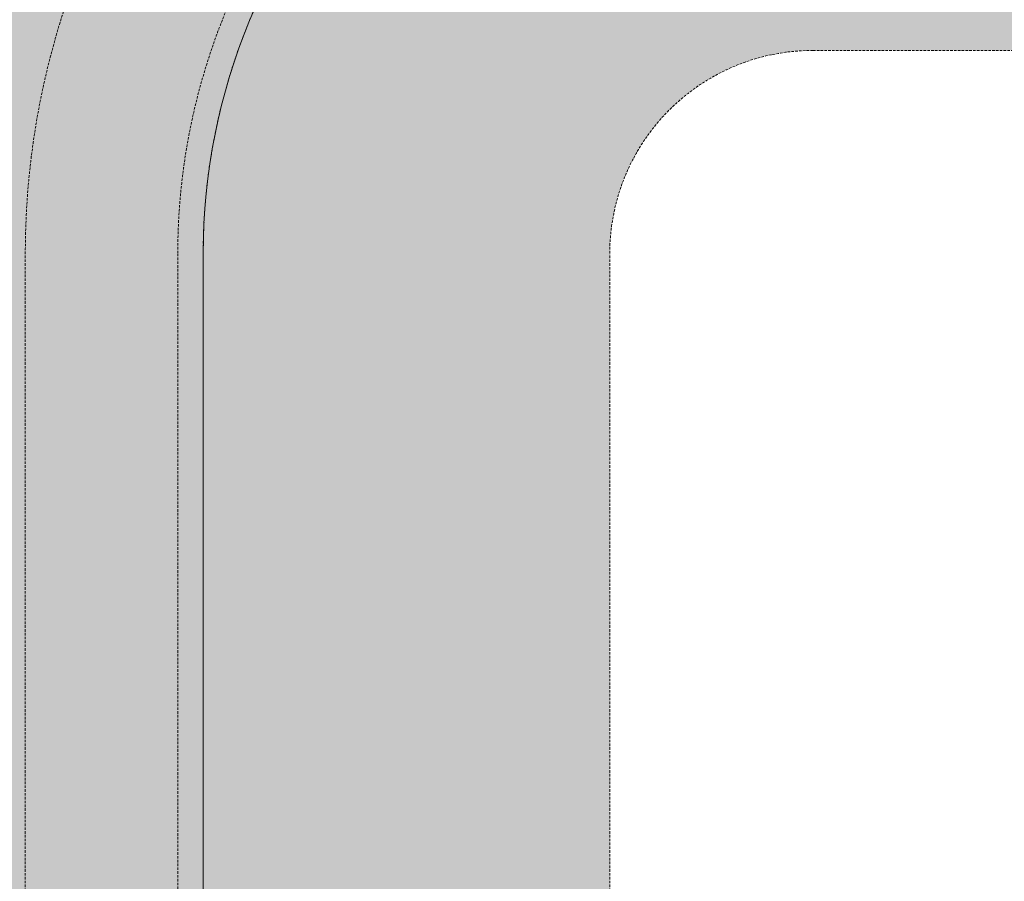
# Model space of a CAD drawing. Header units: millimetres. Extents: x 31882 to 271790, y -35693 to 24917.
# Tile 113 of 256: x 63262 to 64246, y 13265 to 14126. Entities that reach past the tile are written whole.
import ezdxf

# ---------------------------------------------------------------- set-up
doc = ezdxf.new("R2010")
doc.units = ezdxf.units.MM
doc.header["$MEASUREMENT"] = 0
doc.linetypes.add('( Dashed )', pattern=[0.75, 0.5, -0.25])
doc.layers.add('Grey', color=8, linetype='Continuous', lineweight=9)

# ---------------------------------------------------------------- blocks, each defined once
blk = doc.blocks.new('r4ttwt')
at = {"layer": 'Grey', "ltscale": 0.25}
h = blk.add_hatch(color=255, dxfattribs=at)
h.dxf.hatch_style = 1
edge = h.paths.add_edge_path()
edge.add_line((1719056.187, -78756.588), (1718972.187, -78756.588))
edge.add_arc((1718972.187, -78798.588), 42, 90, 180)
edge.add_line((1718930.187, -78798.588), (1718930.187, -78948.16))
edge.add_arc((1718972.187, -78948.16), 42, 180, 270)
edge.add_line((1718972.187, -78990.16), (1719002.187, -78990.16))
edge.add_line((1719002.187, -78990.16), (1719002.187, -78972.16))
edge.add_line((1719002.187, -78972.16), (1718972.187, -78972.16))
edge.add_arc((1718972.187, -78948.16), 24, 180, 270, ccw=False)
edge.add_line((1718948.187, -78948.16), (1718948.187, -78798.588))
edge.add_arc((1718972.187, -78798.588), 24, 90, 180, ccw=False)
edge.add_line((1718972.187, -78774.588), (1719056.187, -78774.588))
edge.add_line((1719056.187, -78774.588), (1719056.187, -78756.588))
h = blk.add_hatch(color=209, dxfattribs=at)
h.dxf.hatch_style = 1
edge = h.paths.add_edge_path()
edge.add_line((1719183.861, -78972.16), (1719183.861, -78956.16))
edge.add_line((1719183.861, -78956.16), (1718972.187, -78956.16))
edge.add_arc((1718972.187, -78948.16), 8, 180, 270, ccw=False)
edge.add_line((1718964.187, -78948.16), (1718964.187, -78798.588))
edge.add_arc((1718972.187, -78798.588), 8, 90, 180, ccw=False)
edge.add_line((1718972.187, -78790.588), (1719008.187, -78790.588))
edge.add_line((1719008.187, -78790.588), (1719008.187, -78774.588))
edge.add_line((1719008.187, -78774.588), (1718972.187, -78774.588))
edge.add_arc((1718972.187, -78798.588), 24, 90, 180)
edge.add_line((1718948.187, -78798.588), (1718948.187, -78948.16))
edge.add_arc((1718972.187, -78948.16), 24, 180, 270)
edge.add_line((1718972.187, -78972.16), (1719183.861, -78972.16))
at = {"layer": 'Grey', "color": 14, "ltscale": 0.25}
blk.add_lwpolyline([(1719056.187, -78756.588), (1718972.187, -78756.588, 0.414214), (1718930.187, -78798.588), (1718930.187, -78948.16, 0.414214), (1718972.187, -78990.16), (1719002.187, -78990.16), (1719002.187, -78972.16), (1718972.187, -78972.16, -0.414214), (1718948.187, -78948.16), (1718948.187, -78798.588, -0.414214), (1718972.187, -78774.588), (1719056.187, -78774.588)], format="xyb", close=True, dxfattribs=at)
at = {"layer": 'Grey', "linetype": '( Dashed )', "ltscale": 0.2}
blk.add_lwpolyline([(1719056.187, -78773.588), (1718972.187, -78773.588, 0.414214), (1718947.187, -78798.588), (1718947.187, -78948.16, 0.414214), (1718972.187, -78973.16), (1719002.187, -78973.16), (1719002.187, -78979.16), (1718972.187, -78979.16, -0.414214), (1718941.187, -78948.16), (1718941.187, -78798.588, -0.414214), (1718972.187, -78767.588), (1719056.187, -78767.588)], format="xyb", close=True, dxfattribs=at)
at = {"layer": 'Grey', "color": 14, "linetype": '( Dashed )', "ltscale": 0.2}
blk.add_lwpolyline([(1719183.861, -78972.16), (1719183.861, -78956.16), (1718972.187, -78956.16, -0.414214), (1718964.187, -78948.16), (1718964.187, -78798.588, -0.414214), (1718972.187, -78790.588), (1719008.187, -78790.588), (1719008.187, -78774.588), (1718972.187, -78774.588, 0.414214), (1718948.187, -78798.588), (1718948.187, -78948.16, 0.414214), (1718972.187, -78972.16)], format="xyb", close=True, dxfattribs=at)

msp = doc.modelspace()

# ---------------------------------------------------------------- block references
at = {"xscale": 25.4, "yscale": 25.4, "zscale": 25.4}
msp.add_blockref('r4ttwt', (-43597838.4, 2015376.23), dxfattribs=at)

doc.saveas('drawing.dxf')
